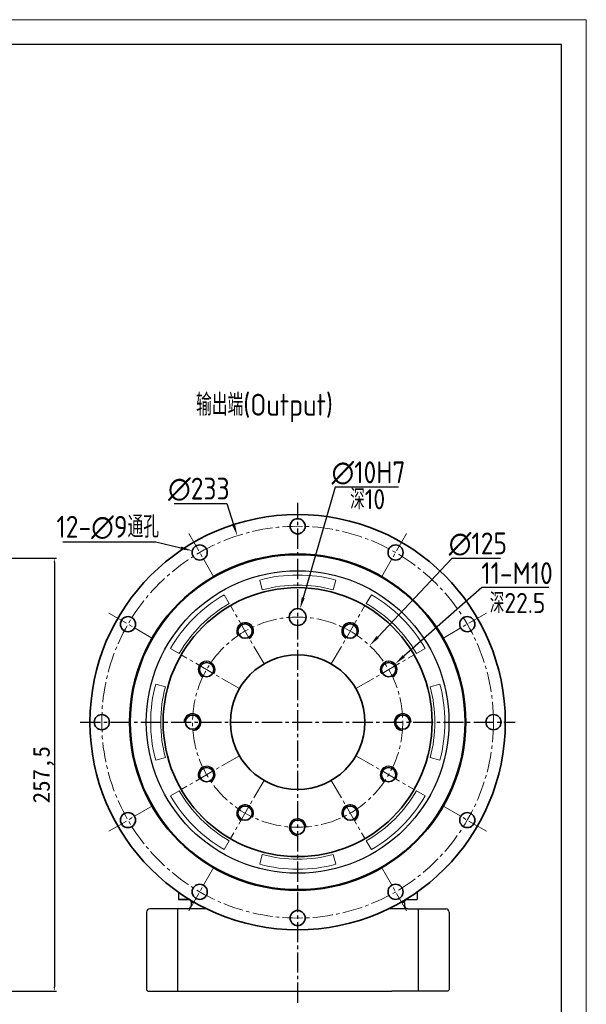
# Model space of a CAD drawing. Header units: millimetres. Extents: x 0 to 1244, y 0 to 880.
# Tile 14 of 14: x 907 to 1244, y 294 to 880. Entities that reach past the tile are written whole.
import ezdxf

# ---------------------------------------------------------------- set-up
doc = ezdxf.new("R2010")
doc.units = ezdxf.units.MM
doc.linetypes.add('点画线', pattern=[18, 12, -2, 2, -2])
doc.layers.add('7中心线层', color=7, linetype='点画线')
doc.layers.add('标注线', color=7, linetype='Continuous')
for name, color, linetype, lineweight in [('剖面线', 161, 'Continuous', 15), ('图框_外框线', 7, 'Continuous', 18), ('尺寸线层', 3, 'Continuous', 18), ('粗实线', 7, 'Continuous', 40), ('细实线', 211, 'Continuous', 18)]:
    doc.layers.add(name, color=color, linetype=linetype, lineweight=lineweight)
doc.styles.add('工程字', font='gbenor.shx', dxfattribs={"bigfont": 'gbcbig.shx'})
doc.dimstyles.new('DIMSTYLE_17', dxfattribs={"dimtxt": 8, "dimasz": 12, "dimexe": 0.18, "dimexo": 1, "dimgap": 1, "dimtad": 1, "dimtih": 1, "dimtoh": 1, "dimdec": 3, "dimdsep": 46, "dimtxsty": 'Standard', "dimblk": '_FILLED', "dimblk1": '_FILLED', "dimblk2": '_FILLED', "dimcen": 0.09, "dimadec": 0, "dimazin": 0, "dimtol": 1, "dimtp": 0.1, "dimtm": 0.1, "dimtfac": 0.7, "dimtdec": 3, "dimtofl": 0, "dimtmove": 0, "dimatfit": 3, "dimldrblk": '_FILLED', "dimfxl": 1, "dimtolj": 1, "dimarcsym": 0})
doc.dimstyles.new('ISO-25', dxfattribs={"dimtxt": 2.5, "dimasz": 2.5, "dimexe": 1.25, "dimexo": 0.625, "dimtad": 1, "dimtxsty": 'Standard', "dimcen": 2.5, "dimadec": 0, "dimazin": 0, "dimtfac": 1, "dimtmove": 0, "dimatfit": 3, "dimfxl": 1, "dimarcsym": 0})

# ---------------------------------------------------------------- blocks, each defined once
blk = doc.blocks.new('*D9')
at = {"layer": 'Defpoints', "color": 0}
for p in [(622.17, 559.44), (835.2, 301.94), (927.67, 301.94)]:
    blk.add_point(p, dxfattribs=at)
at = {"layer": '尺寸线层', "color": 0, "lineweight": -2}
for p, q in [((622.8, 559.44), (928.92, 559.44)), ((927.67, 556.94), (927.67, 304.44)), ((835.83, 301.94), (928.92, 301.94))]:
    blk.add_line(p, q, dxfattribs=at)
at = {"layer": '尺寸线层', "color": 0}
for points in [[(928.09, 556.94), (927.26, 556.94), (927.67, 559.44)], [(927.26, 304.44), (928.09, 304.44), (927.67, 301.94)]]:
    blk.add_solid(points, dxfattribs=at)
at = {"layer": '尺寸线层', "color": 0, "insert": (921.21, 430.69), "char_height": 10, "attachment_point": 5, "rotation": 90}
blk.add_mtext('257,5', dxfattribs=at)
blk = doc.blocks.new('_FILLED')
at = {"color": 0, "linetype": 'ByBlock'}
blk.add_solid([(0, 0), (-1, 0.133), (-1, -0.133)], dxfattribs=at)
blk = doc.blocks.new('*D32')
at = {"layer": 'Defpoints', "color": 0}
for p in [(1073.76, 529.24), (1070.98, 519.64)]:
    blk.add_point(p, dxfattribs=at)
at = {"layer": '尺寸线层', "color": 0, "linetype": 'Continuous', "lineweight": -2}
for p, q in [((1094.64, 601.6), (1075.7, 535.97)), ((1132.39, 601.6), (1094.64, 601.6)), ((1072.28, 524.44), (1072.46, 524.44)), ((1072.37, 524.35), (1072.37, 524.53))]:
    blk.add_line(p, q, dxfattribs=at)
at = {"layer": '尺寸线层', "color": 0, "lineweight": -2, "xscale": 7.000000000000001, "yscale": 7.000000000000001, "zscale": 7.000000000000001, "rotation": 253.9041847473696}
blk.add_blockref('_FILLED', (1073.76, 529.24), dxfattribs=at)
at = {"layer": '尺寸线层', "color": 0, "lineweight": 15, "insert": (1114.51, 610.1), "char_height": 13, "attachment_point": 5, "style": '工程字'}
blk.add_mtext('\\A1;∅10H7', dxfattribs=at)
blk = doc.blocks.new('*D33')
at = {"layer": 'Defpoints', "color": 0}
for p in [(1115.2, 507.46), (1029.54, 416.42)]:
    blk.add_point(p, dxfattribs=at)
at = {"layer": '尺寸线层', "color": 0, "linetype": 'Continuous', "lineweight": -2}
for p, q in [((1164.02, 559.33), (1120, 512.55)), ((1193.1, 559.33), (1164.02, 559.33)), ((1072.28, 461.94), (1072.46, 461.94)), ((1072.37, 461.85), (1072.37, 462.03))]:
    blk.add_line(p, q, dxfattribs=at)
at = {"layer": '尺寸线层', "color": 0, "lineweight": -2, "xscale": 7, "yscale": 7, "zscale": 7, "rotation": 226.740588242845}
blk.add_blockref('_FILLED', (1115.2, 507.46), dxfattribs=at)
at = {"layer": '尺寸线层', "color": 0, "lineweight": 15, "insert": (1179.56, 567.83), "char_height": 13, "attachment_point": 5, "style": '工程字'}
blk.add_mtext('\\A1;∅125', dxfattribs=at)
blk = doc.blocks.new('*D34')
at = {"layer": 'Defpoints', "color": 0}
for p in [(1130.25, 496.5), (1122.75, 489.88)]:
    blk.add_point(p, dxfattribs=at)
at = {"layer": '尺寸线层', "color": 0, "linetype": 'Continuous', "lineweight": -2}
for p, q in [((1181.89, 542.05), (1135.5, 501.13)), ((1221.81, 542.05), (1181.89, 542.05)), ((1126.41, 493.19), (1126.59, 493.19)), ((1126.5, 493.1), (1126.5, 493.28))]:
    blk.add_line(p, q, dxfattribs=at)
at = {"layer": '尺寸线层', "color": 0, "lineweight": -2, "xscale": 7, "yscale": 7, "zscale": 7, "rotation": 221.4167275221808}
blk.add_blockref('_FILLED', (1130.25, 496.5), dxfattribs=at)
at = {"layer": '尺寸线层', "color": 0, "lineweight": 15, "insert": (1202.85, 550.55), "char_height": 13, "attachment_point": 5, "style": '工程字'}
blk.add_mtext('\\A1;11-M10', dxfattribs=at)
blk = doc.blocks.new('*D35')
at = {"layer": 'Defpoints', "color": 0}
for p in [(1036.46, 572.77), (1108.28, 351.11)]:
    blk.add_point(p, dxfattribs=at)
at = {"layer": '尺寸线层', "color": 0, "linetype": 'Continuous', "lineweight": -2}
for p, q in [((999.01, 591.92), (1030.26, 591.92)), ((1030.26, 591.92), (1034.31, 579.43)), ((1072.28, 461.94), (1072.46, 461.94)), ((1072.37, 461.85), (1072.37, 462.03))]:
    blk.add_line(p, q, dxfattribs=at)
at = {"layer": '尺寸线层', "color": 0, "lineweight": -2, "xscale": 7.000000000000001, "yscale": 7.000000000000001, "zscale": 7.000000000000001, "rotation": 287.9512779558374}
blk.add_blockref('_FILLED', (1036.46, 572.77), dxfattribs=at)
at = {"layer": '尺寸线层', "color": 0, "lineweight": 15, "insert": (1013.63, 600.42), "char_height": 13, "attachment_point": 5, "style": '工程字'}
blk.add_mtext('\\A1;\\A1;∅233', dxfattribs=at)
blk = doc.blocks.new('*D36')
at = {"layer": 'Defpoints', "color": 0}
for p in [(1009.75, 563.89), (1018.49, 561.77)]:
    blk.add_point(p, dxfattribs=at)
at = {"layer": '尺寸线层', "color": 0, "linetype": 'Continuous', "lineweight": -2}
for p, q in [((932.72, 569.14), (988.11, 569.14)), ((988.11, 569.14), (1002.95, 565.54)), ((1014.03, 562.83), (1014.21, 562.83)), ((1014.12, 562.74), (1014.12, 562.92))]:
    blk.add_line(p, q, dxfattribs=at)
at = {"layer": '尺寸线层', "color": 0, "lineweight": -2, "xscale": 6.999999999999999, "yscale": 7, "zscale": 7, "rotation": 346.369727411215}
blk.add_blockref('_FILLED', (1009.75, 563.89), dxfattribs=at)
at = {"layer": '尺寸线层', "color": 0, "lineweight": 15, "insert": (959.42, 577.7), "char_height": 13, "attachment_point": 5, "style": '工程字'}
blk.add_mtext('\\A1;12-∅9通孔', dxfattribs=at)

msp = doc.modelspace()

# ---------------------------------------------------------------- linework, layer by layer
for p, q in [((1008.9612, 354.9391), (1010.7007, 354.9391)), ((1010.7007, 354.9391), (1008.9612, 354.9391)), ((1134.0417, 354.9391), (1135.9612, 354.9391))]:
    msp.add_line(p, q)
at = {"layer": '7中心线层'}
for p, q in [((1072.4612, 295.0208), (1072.4612, 592.4238)), ((943.0712, 462.0291), (1201.6711, 462.0291))]:
    msp.add_line(p, q, dxfattribs=at)
at = {"layer": '7中心线层', "lineweight": 15}
for p, q in [((1022.5712, 548.1953), (1006.6092, 575.8422)), ((1122.1712, 548.1953), (1138.1331, 575.8422)), ((986.115, 511.7391), (958.4681, 527.7011)), ((1052.3712, 496.5802), (1032.3712, 531.2212)), ((1092.3712, 496.5802), (1112.3712, 531.2212)), ((1158.6273, 511.7391), (1186.2742, 527.7011)), ((1037.7301, 481.9391), (1003.0891, 501.9391)), ((1107.0122, 481.9391), (1141.6532, 501.9391)), ((1037.7301, 441.9391), (1003.0891, 421.9391)), ((1107.0122, 441.9391), (1141.6532, 421.9391)), ((1052.3712, 427.2981), (1032.3712, 392.6571)), ((1092.3712, 427.2981), (1112.3712, 392.6571)), ((986.115, 412.1391), (958.4681, 396.1772)), ((1158.6273, 412.1391), (1186.2742, 396.1772)), ((1022.5712, 375.683), (1006.6092, 348.0361)), ((1122.1712, 375.683), (1138.1331, 348.0361))]:
    msp.add_line(p, q, dxfattribs=at)
for radius in [116.5, 62.5]:
    msp.add_circle((1072.3712, 461.9391), radius, dxfattribs=at)
at = {"layer": '剖面线', "color": 0}
for p, q in [((1051.3674, 540.6621), (1049.8145, 546.4576)), ((1093.5549, 540.6621), (1095.1078, 546.4576)), ((1031.7112, 532.5202), (1028.7112, 537.7164)), ((1113.2112, 532.5202), (1116.2112, 537.7164)), ((1001.8801, 502.6891), (996.6839, 505.6891)), ((1143.0422, 502.6891), (1148.2384, 505.6891)), ((993.7382, 483.0329), (987.9427, 484.5858)), ((1151.1841, 483.0329), (1156.9797, 484.5858)), ((993.7382, 440.8454), (987.9427, 439.2925)), ((1151.1841, 440.8454), (1156.9797, 439.2925)), ((1001.8801, 421.1891), (996.6839, 418.1891)), ((1143.0422, 421.1891), (1148.2384, 418.1891)), ((1031.7112, 391.3581), (1028.7112, 386.1619)), ((1113.2112, 391.3581), (1116.2112, 386.1619)), ((1051.3674, 383.2162), (1049.8145, 377.4206)), ((1093.5549, 383.2162), (1095.1078, 377.4206))]:
    msp.add_line(p, q, dxfattribs=at)
for radius, start, end in [(87.5, 75, 105), (81.5, 75, 105), (87.5, 120, 150), (87.5, 30, 60), (81.5, 120, 150), (81.5, 30, 60), (87.5, 165, 195), (81.5, 165, 195), (81.5, 345, 15), (87.5, 345, 15), (87.5, 210, 240), (81.5, 210, 240), (81.5, 300, 330), (87.5, 300, 330), (81.5, 255, 285), (87.5, 255, 285)]:
    msp.add_arc((1072.4612, 461.9391), radius, start, end, dxfattribs=at)
at = {"layer": '图框_外框线', "color": 3}
msp.add_lwpolyline([(0, 0), (1244.0519, 0), (1244.0519, 879.7224), (0, 879.7224)], close=True, dxfattribs=at)
at = {"layer": '图框_外框线', "color": 3, "lineweight": 25}
msp.add_lwpolyline([(74.0507, 14.8101), (1229.2418, 14.8101), (1229.2418, 864.9123), (74.0507, 864.9123)], close=True, dxfattribs=at)
at = {"layer": '标注线', "color": 0}
msp.add_circle((1072.3712, 462.0291), 90, dxfattribs=at)
at = {"layer": '粗实线', "lineweight": 30}
for p, q in [((1001.4612, 360.8252), (1001.4612, 356.4392)), ((1143.4609, 360.9515), (1143.4609, 356.4396)), ((1008.1682, 356.4392), (1001.4612, 356.4392)), ((1001.4612, 356.4391), (1008.1684, 356.4391)), ((1001.4612, 356.4391), (1008.1684, 356.4391)), ((1008.9609, 354.4391), (1008.9609, 352.9391)), ((1008.9611, 354.439), (1009.4611, 354.939)), ((1008.9611, 354.439), (1009.4611, 354.939)), ((1008.9612, 355.4391), (1008.9612, 354.9391)), ((1008.9612, 354.9391), (1008.9612, 355.4391)), ((1010.7007, 354.9391), (1008.9612, 354.9391)), ((1010.7007, 354.9391), (1008.9612, 354.9391)), ((1010.7009, 354.939), (1009.4611, 354.939)), ((1010.7009, 354.939), (1009.4611, 354.939)), ((1134.0417, 354.9391), (1135.9612, 354.9391)), ((1134.042, 354.9393), (1135.461, 354.9393)), ((1134.042, 354.9393), (1135.461, 354.9393)), ((1134.0422, 354.9394), (1135.9609, 354.9395)), ((1134.0422, 354.9394), (1135.9609, 354.9395)), ((1135.961, 354.4393), (1135.461, 354.9393)), ((1135.961, 354.4393), (1135.461, 354.9393)), ((1135.9609, 354.4391), (1135.9609, 352.9391)), ((1135.961, 354.4393), (1135.961, 352.9393)), ((1135.9612, 354.9391), (1135.9612, 355.4391)), ((1135.9612, 354.9391), (1135.9612, 355.4391)), ((1136.574, 356.4391), (1143.4612, 356.4391)), ((1136.574, 356.4391), (1143.4612, 356.4391)), ((1136.5746, 356.4395), (1143.4609, 356.4396)), ((982.4609, 348.9391), (982.4609, 302.7391)), ((1018.2301, 350.9391), (984.4609, 350.9391)), ((1000.8718, 350.9391), (1000.8718, 301.9391)), ((1137.9609, 350.9391), (1126.5122, 350.9391)), ((1137.9609, 350.9391), (1160.4609, 350.9391)), ((1144.05, 350.9391), (1144.05, 301.9391)), ((1162.4609, 348.9391), (1162.4609, 302.7391)), ((982.4609, 302.7391), (983.2609, 301.9391)), ((983.2609, 301.9391), (1128.4609, 301.9391)), ((1161.6609, 301.9391), (1128.4609, 301.9391)), ((1162.4609, 302.7391), (1161.6609, 301.9391))]:
    msp.add_line(p, q, dxfattribs=at)
at = {"layer": '粗实线', "color": 0, "lineweight": 35}
for centre, radius in [((1072.3712, 461.9391), 123.5), ((1072.3712, 578.4391), 4.5), ((1014.1212, 562.8311), 4.5), ((1130.6212, 562.8311), 4.5), ((1072.3712, 461.9391), 100), ((1072.3712, 461.9391), 99.6), ((1072.3712, 461.9391), 80), ((1072.3712, 524.4391), 5), ((971.4792, 520.1891), 4.5), ((1173.2631, 520.1891), 4.5), ((1041.1212, 516.0657), 4.25), ((1103.6212, 516.0657), 4.25), ((1072.3712, 461.9391), 40), ((1018.2446, 493.1891), 4.25), ((1126.4978, 493.1891), 4.25), ((955.8712, 461.9391), 4.5), ((1009.8712, 461.9391), 4.25), ((1134.8712, 461.9391), 4.25), ((1188.8712, 461.9391), 4.5), ((1018.2446, 430.6891), 4.25), ((1126.4978, 430.6891), 4.25), ((1041.1212, 407.8126), 4.25), ((1103.6212, 407.8126), 4.25), ((971.4792, 403.6891), 4.5), ((1173.2631, 403.6891), 4.5), ((1072.3712, 399.4391), 4.25), ((1014.1212, 361.0472), 4.5), ((1130.6212, 361.0472), 4.5), ((1072.3712, 345.4391), 4.5)]:
    msp.add_circle(centre, radius, dxfattribs=at)
at = {"layer": '粗实线', "lineweight": 30}
for centre, radius, start, end in [((1006.9609, 352.9391), 2, 270, 0), ((1137.9609, 352.9391), 2, 180, 270), ((1136.9612, 355.4391), 1, 90, 180), ((984.4609, 348.9391), 2, 90, 180), ((1160.4609, 348.9391), 2, 0, 90)]:
    msp.add_arc(centre, radius, start, end, dxfattribs=at)
at = {"layer": '粗实线', "lineweight": 30, "extrusion": (0, 0, -1)}
for centre, start, end in [((-1007.9612, 355.4391), 90, 180), ((-1007.9612, 355.4391), 90, 180), ((-1136.9612, 355.4391), 0, 90)]:
    msp.add_arc(centre, 1, start, end, dxfattribs=at)
at = {"layer": '细实线', "color": 0, "lineweight": -3}
for centre, start, end in [((1041.1212, 516.0657), 300, 212.2924428), ((1103.6212, 516.0657), 327.7075572, 240), ((1018.2446, 493.1891), 330, 242.2924428), ((1126.4978, 493.1891), 297.7075572, 210), ((1009.8712, 461.9391), 272.2924428, 180), ((1134.8712, 461.9391), 0, 267.7075572), ((1018.2446, 430.6891), 302.2924428, 210), ((1126.4978, 430.6891), 330, 237.7075572), ((1041.1212, 407.8126), 332.2924428, 240), ((1103.6212, 407.8126), 300, 207.7075572), ((1072.3712, 399.4391), 2.2924428, 270)]:
    msp.add_arc(centre, 5, start, end, dxfattribs=at)

# ---------------------------------------------------------------- texts
at = {"layer": '尺寸线层', "linetype": 'Continuous', "lineweight": 15, "char_height": 12, "attachment_point": 5, "style": '工程字'}
for s, insert in [('深10', (1114.0297, 594.535)), ('深22.5', (1203.1927, 532.8196))]:
    msp.add_mtext(s, dxfattribs=dict(at, insert=insert))
at = {"layer": '标注线', "color": 0, "insert": (1011.9607, 657.2227), "char_height": 13, "width": 179.317084, "attachment_point": 1, "style": '工程字'}
msp.add_mtext('输出端(Output)', dxfattribs=at)

# ---------------------------------------------------------------- dimensions: what is measured, and where the dimension line sits
at = {"layer": '尺寸线层', "linetype": 'Continuous', "lineweight": 15}
for p1, p2, text, override, picture, middle in [((1070.9849, 519.6351), (1073.7574, 529.2431), '<>H7', {"dimtxt": 13, "dimasz": 7, "dimgap": 2, "dimtxsty": '工程字', "dimtol": 0, "dimldrblk": '_FILLED'}, '*D32', (1114.5119, 601.6018)), ((1108.2774, 351.1105), (1036.4649, 572.7678), '\\A1;<>', {"dimtxt": 13, "dimasz": 7, "dimgap": 2, "dimtxsty": '工程字', "dimtol": 0}, '*D35', (1013.634, 591.9232)), ((1018.4944, 561.7706), (1009.7479, 563.8915), '12-<>通孔', {"dimtxt": 13, "dimasz": 7, "dimgap": 2, "dimtxsty": '工程字', "dimtol": 0, "dimldrblk": '_FILLED'}, '*D36', (988.1134, 569.1376)), ((1122.7482, 489.8815), (1130.2473, 496.4968), '11-M10', {"dimtxt": 13, "dimasz": 7, "dimgap": 2, "dimtxsty": '工程字', "dimtol": 0, "dimldrblk": '_FILLED'}, '*D34', (1202.8483, 542.049))]:
    dim = msp.add_diameter_dim_2p(p1=p1, p2=p2, text=text, dimstyle='DIMSTYLE_17', override=override, dxfattribs=at)
    dim.commit()
    dim.dimension.update_dxf_attribs({"geometry": picture, "text_midpoint": middle, "dimtype": 163})
dim = msp.add_diameter_dim_2p(p1=(1029.5397, 416.423), p2=(1115.2026, 507.4553), dimstyle='DIMSTYLE_17', override={"dimtxt": 13, "dimasz": 7, "dimgap": 2, "dimtxsty": '工程字', "dimtol": 0, "dimldrblk": '_FILLED'}, dxfattribs=at)
dim.commit()
dim.dimension.update_dxf_attribs({"geometry": '*D33', "text_midpoint": (1179.5584, 559.3292), "dimtype": 163})
at = {"layer": '尺寸线层'}
dim = msp.add_linear_dim(base=(927.6718, 301.9391), p1=(622.1749, 559.4391), p2=(835.203, 301.9391), angle=90, dimstyle='ISO-25', override={"dimtxt": 10}, dxfattribs=at)
dim.commit()
dim.dimension.update_dxf_attribs({"geometry": '*D9', "text_midpoint": (921.2088, 430.6891)})

doc.saveas('drawing.dxf')
